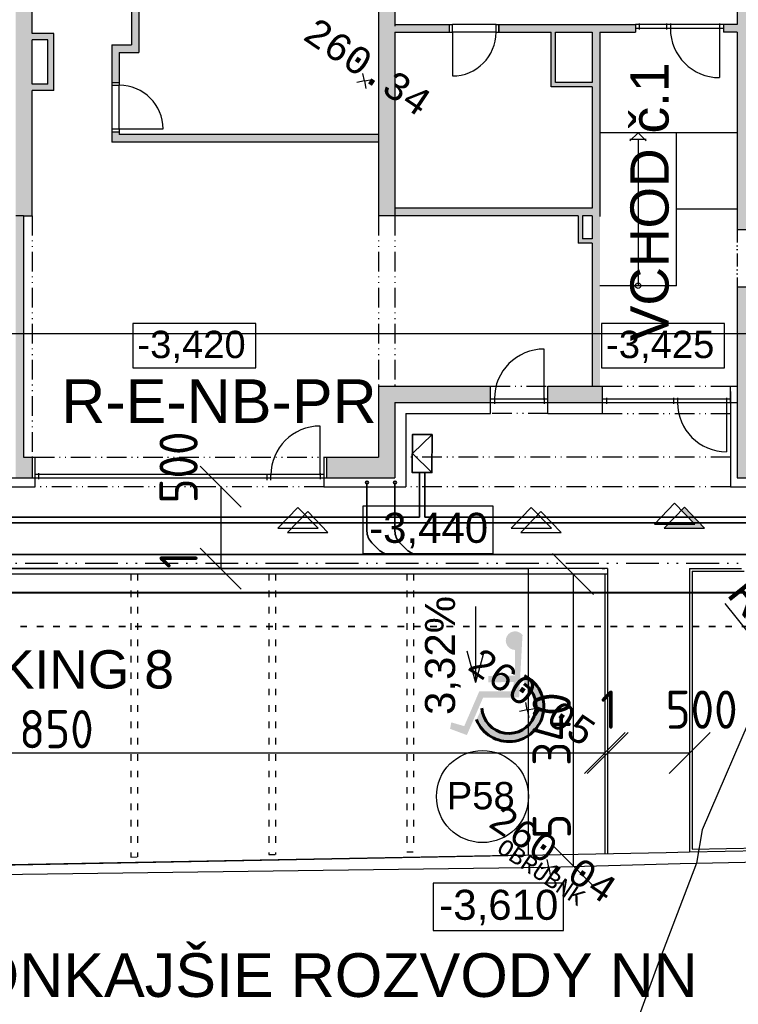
# Model space of a CAD drawing. Extents: x 4743276 to 9726129, y -4307434 to -1665362.
# Tile 69 of 121: x 4855186 to 4868336, y -1843568 to -1825540. Entities that reach past the tile are written whole.
import ezdxf
from ezdxf.enums import TextEntityAlignment as Align

# ---------------------------------------------------------------- set-up
doc = ezdxf.new("R2010")
doc.units = 0
doc.header["$MEASUREMENT"] = 0
doc.linetypes.add('ACAD_ISO03W100', pattern=[30, 12, -18])
doc.linetypes.add('ACAD_ISO12W100', pattern=[22, 12, -3, 0.5, -3, 0.5, -3])
doc.layers.get('0').update_dxf_attribs({"linetype": 'CONTINUOUS'})
doc.layers.get('Defpoints').update_dxf_attribs({"color": 61, "linetype": 'CONTINUOUS'})
for name, color, linetype in [('body', 7, 'CONTINUOUS'), ('DVERE', 47, 'CONTINUOUS'), ('KÓTY', 4, 'CONTINUOUS'), ('MÚRY', 1, 'CONTINUOUS'), ('OKNÁ', 146, 'CONTINUOUS'), ('POZEMOK', 8, 'CONTINUOUS'), ('siete', 6, 'CONTINUOUS'), ('TENKÁ', 7, 'CONTINUOUS'), ('Výšky', 64, 'CONTINUOUS'), ('ZARIADENIE1', 145, 'CONTINUOUS'), ('ZARIADOVACIE', 144, 'CONTINUOUS'), ('ŠRAFY', 82, 'CONTINUOUS'), ('šrafy-múry', 8, 'CONTINUOUS')]:
    doc.layers.add(name, color=color, linetype=linetype)
doc.layers.get('ŠRAFY').off()
doc.styles.add('ARIAL', font='arial.ttf')
doc.styles.add('MONOTXT', font='MONOTXT', dxfattribs={"height": 0.2})
doc.styles.add('styl1', font='arial.ttf')
doc.styles.add('Style-Arial', font='arial.ttf')
doc.styles.add('STYLE1', font='isocp.shx')
doc.dimstyles.new('STANDARD 200', dxfattribs={"dimtxt": 600, "dimasz": 700, "dimexe": 10, "dimexo": 200, "dimgap": 100, "dimtad": 1, "dimdsep": 46, "dimlunit": 6, "dimtxsty": 'Style-Arial', "dimblk": 'ARCHTICK', "dimblk1": 'OBLIQUE', "dimblk2": 'ARCHTICK', "dimcen": 2.5, "dimse1": 1, "dimse2": 1, "dimadec": 0, "dimazin": 0, "dimtfac": 1, "dimtmove": 1, "dimatfit": 3, "dimldrblk": 'OBLIQUE', "dimfxl": 1, "dimtolj": 1, "dimtzin": 0, "dimarcsym": 0})
doc.dimstyles.new('STANDARD 250', dxfattribs={"dimtxt": 700, "dimasz": 750, "dimexe": 10, "dimexo": 200, "dimgap": 100, "dimtad": 1, "dimdsep": 46, "dimlunit": 6, "dimtxsty": 'STYLE1', "dimblk1": 'OBLIQUE', "dimblk2": 'OBLIQUE', "dimsah": 1, "dimcen": 2.5, "dimse1": 1, "dimse2": 1, "dimadec": 0, "dimazin": 0, "dimtfac": 1, "dimtmove": 1, "dimatfit": 3, "dimldrblk": 'OBLIQUE', "dimfxl": 1, "dimtolj": 1, "dimtzin": 0, "dimarcsym": 0})
doc.dimstyles.new('STANDARD s200', dxfattribs={"dimtxt": 600, "dimasz": 600, "dimexe": 10, "dimexo": 200, "dimgap": 100, "dimtad": 1, "dimdsep": 46, "dimlunit": 6, "dimtxsty": 'Style-Arial', "dimblk": 'OPEN30', "dimcen": 2.5, "dimse1": 1, "dimse2": 1, "dimadec": 0, "dimazin": 0, "dimtfac": 1, "dimtmove": 1, "dimatfit": 3, "dimldrblk": 'OBLIQUE', "dimfxl": 1, "dimtolj": 1, "dimtzin": 0, "dimarcsym": 0})

# ---------------------------------------------------------------- blocks, each defined once
blk = doc.blocks.new('_ArchTick')
at = {"color": 0, "linetype": 'ByBlock', "const_width": 0.15}
blk.add_lwpolyline([(-0.5, -0.5), (0.5, 0.5)], dxfattribs=at)
blk = doc.blocks.new('*D41310')
at = {"layer": 'Defpoints', "color": 0}
for p in [(4821644, -1831294), (4821644, -1833931), (4881994, -1833931)]:
    blk.add_point(p, dxfattribs=at)
at = {"layer": 'ZARIADOVACIE', "color": 0, "lineweight": -2}
blk.add_line((4881994, -1831294), (4821644, -1831294), dxfattribs=at)
at = {"layer": 'ZARIADOVACIE', "color": 0, "linetype": 'ByBlock', "lineweight": -2, "xscale": 700, "yscale": 700, "zscale": 700, "rotation": 180}
blk.add_blockref('_ArchTick', (4821644, -1831294), dxfattribs=at)
at = {"layer": 'ZARIADOVACIE', "color": 0, "linetype": 'ByBlock', "lineweight": -2, "xscale": 700, "yscale": 700, "zscale": 700}
blk.add_blockref('_ArchTick', (4881994, -1831294), dxfattribs=at)
at = {"layer": 'ZARIADOVACIE', "color": 0, "insert": (4845998, -1830787), "char_height": 600, "attachment_point": 5, "style": 'Style-Arial'}
blk.add_mtext('\\A1;60ﾠ350', dxfattribs=at)
blk = doc.blocks.new('_OBLIQUE')
at = {"color": 0, "linetype": 'ByBlock'}
blk.add_line((-0.5, -0.5), (0.5, 0.5), dxfattribs=at)
blk = doc.blocks.new('inv')
at = {"layer": 'TENKÁ', "linetype": 'Continuous', "lineweight": 60, "ltscale": 10}
for points in [[(-264025, -1186599), (-264022, -1187066), (-264513, -1187072), (-264512, -1187189), (-264043, -1187185), (-264066, -1187352), (-264676, -1187355), (-264951, -1187992), (-265188, -1187923), (-265210, -1188041), (-264903, -1188156), (-264606, -1187471), (-263947, -1187467), (-263886, -1186340), (-263878, -1186335, 1.715537), (-264016, -1186596)], [(-263850, -1187064), (-263856, -1187216, -1.608628), (-264628, -1187661), (-264727, -1187874, 1.453079)]]:
    blk.add_hatch(color=8, dxfattribs=at).paths.add_polyline_path(points)
at = {"layer": 'TENKÁ', "color": 8, "linetype": 'Continuous', "lineweight": 60, "ltscale": 10}
for centre, radius, start, end in [((-264134, -1187636), 639, 201.8128, 63.6707), ((-264132, -1187629), 497, 183.6812, 56.213)]:
    blk.add_arc(centre, radius, start, end, dxfattribs=at)
blk = doc.blocks.new('po')
at = {"layer": 'šrafy-múry'}
h = blk.add_hatch(color=256, dxfattribs=at)
h.dxf.hatch_style = 1
h.paths.add_polyline_path([(4866100, -1553646), (4866100, -1554436), (4866100, -1554816), (4866100, -1556566), (4865970, -1556566), (4865970, -1556766), (4866100, -1556766), (4866100, -1559816), (4866100, -1559956), (4866100, -1563566), (4866350, -1563566), (4866350, -1561051), (4866350, -1558936), (4866350, -1554441), (4866350, -1553646)])
h.paths.add_polyline_path([(4866161, -1561826), (4866448, -1561826), (4866448, -1562076), (4866161, -1562076)], flags=9)
h.paths.add_polyline_path([(4866155, -1555821), (4866443, -1555821), (4866443, -1556071), (4866155, -1556071)], flags=9)
h = blk.add_hatch(color=256, dxfattribs=at)
h.dxf.hatch_style = 1
h.paths.add_polyline_path([(4852900, -1554816), (4852900, -1557686), (4852900, -1560691), (4852900, -1560831), (4852900, -1563316), (4853040, -1563316), (4853200, -1563316), (4853200, -1560881), (4853200, -1560766), (4853200, -1560096), (4853200, -1559981), (4853200, -1559482), (4853200, -1559203), (4853200, -1558841), (4853200, -1558726), (4853200, -1557826), (4853200, -1557686), (4853200, -1554816)])
h = blk.add_hatch(color=256, dxfattribs=at)
h.dxf.hatch_style = 1
h.paths.add_polyline_path([(4859840, -1557106), (4859840, -1554816), (4859540, -1554816), (4859540, -1557686), (4859540, -1557826), (4859540, -1561826), (4859540, -1561966), (4859540, -1563316), (4859840, -1563316), (4859840, -1563176), (4859840, -1560046), (4859840, -1559796), (4859840, -1557316)])
h = blk.add_hatch(color=256, dxfattribs=at)
h.dxf.hatch_style = 1
h.paths.add_polyline_path([(4854796, -1560876), (4854796, -1560326), (4855156, -1560326), (4855156, -1557826), (4859540, -1557826), (4859540, -1557686), (4853200, -1557686), (4853200, -1557826), (4853600, -1557826), (4853716, -1557826), (4855016, -1557826), (4855016, -1558726), (4855016, -1558841), (4855016, -1560186), (4854656, -1560186), (4854656, -1560876)])
h = blk.add_hatch(color=256, dxfattribs=at)
h.dxf.hatch_style = 1
h.paths.add_polyline_path([(4859840, -1559841), (4859840, -1559956), (4860840, -1559956), (4860840, -1559816), (4859840, -1559816)])
h = blk.add_hatch(color=256, dxfattribs=at)
h.dxf.hatch_style = 1
h.paths.add_polyline_path([(4864240, -1559956), (4864240, -1559886), (4864240, -1559816), (4861740, -1559816), (4861740, -1559956), (4862450, -1559956), (4862530, -1559956), (4863450, -1559956), (4863590, -1559956)])
h = blk.add_hatch(color=256, dxfattribs=at)
h.dxf.hatch_style = 1
h.paths.add_polyline_path([(4865850, -1559956), (4866100, -1559956), (4866100, -1559816), (4865850, -1559816)])
h = blk.add_hatch(color=256, dxfattribs=at)
h.dxf.hatch_style = 1
h.paths.add_polyline_path([(4853200, -1560096), (4853485, -1560096), (4853485, -1560906), (4853200, -1560906), (4853200, -1561021), (4853600, -1561021), (4853600, -1559981), (4853200, -1559981)])
h.paths.add_polyline_path([(4795797, -1560602), (4796228, -1560602), (4796228, -1560802), (4795797, -1560802)], flags=9)
h = blk.add_hatch(color=256, dxfattribs=at)
h.dxf.hatch_style = 1
h.paths.add_polyline_path([(4863590, -1559956), (4863450, -1559956), (4863450, -1560466), (4863450, -1560546), (4863450, -1563176), (4859840, -1563176), (4859840, -1563316), (4863190, -1563316), (4863270, -1563316), (4863450, -1563316), (4863450, -1564011), (4863450, -1564091), (4863450, -1566436), (4863590, -1566436), (4863590, -1565136), (4863590, -1563326), (4863590, -1561686)])
h = blk.add_hatch(color=256, dxfattribs=at)
h.dxf.hatch_style = 1
h.paths.add_polyline_path([(4863450, -1560956), (4863450, -1560876), (4862780, -1560876), (4862780, -1559956), (4862700, -1559956), (4862700, -1560956)])
h = blk.add_hatch(color=256, dxfattribs=at)
h.dxf.hatch_style = 1
h.paths.add_polyline_path([(4854656, -1561966), (4859540, -1561966), (4859540, -1561826), (4854796, -1561826), (4854796, -1561776), (4854656, -1561776)])
h = blk.add_hatch(color=256, dxfattribs=at)
h.dxf.hatch_style = 1
h.paths.add_polyline_path([(4852900, -1567736), (4853040, -1567736), (4853040, -1563316), (4852900, -1563316)])
h = blk.add_hatch(color=256, dxfattribs=at)
h.dxf.hatch_style = 1
h.paths.add_polyline_path([(4863190, -1563816), (4863450, -1563816), (4863450, -1563736), (4863270, -1563736), (4863270, -1563316), (4863190, -1563316)])
h = blk.add_hatch(color=256, dxfattribs=at)
h.dxf.hatch_style = 1
h.paths.add_polyline_path([(4866640, -1567866), (4866350, -1567866), (4866350, -1564616), (4866100, -1564616), (4866100, -1566436), (4866100, -1568116), (4866640, -1568116)])
h = blk.add_hatch(color=256, dxfattribs=at)
h.dxf.hatch_style = 1
h.paths.add_polyline_path([(4861590, -1566436), (4859540, -1566436), (4859540, -1567736), (4859840, -1567736), (4859840, -1566736), (4861590, -1566736)])
h = blk.add_hatch(color=256, dxfattribs=at)
h.dxf.hatch_style = 1
h.paths.add_polyline_path([(4863640, -1566736), (4863640, -1566436), (4863590, -1566436), (4863450, -1566436), (4862640, -1566436), (4862640, -1566736)])
h = blk.add_hatch(color=256, dxfattribs=at)
h.dxf.hatch_style = 1
h.paths.add_polyline_path([(4853200, -1567736), (4853040, -1567736), (4852900, -1567736), (4852900, -1568116), (4853200, -1568116)])
h = blk.add_hatch(color=256, dxfattribs=at)
h.dxf.hatch_style = 1
h.paths.add_polyline_path([(4858590, -1568116), (4859840, -1568116), (4859840, -1567736), (4859540, -1567736), (4858590, -1567736)])
at = {"layer": 'DVERE'}
for p, q in [((4861690, -1559816), (4860890, -1559816)), ((4861690, -1559956), (4860890, -1559956)), ((4860890, -1559956), (4860890, -1560756)), ((4854656, -1560926), (4854656, -1561726)), ((4854796, -1561726), (4854796, -1560926)), ((4854796, -1561726), (4855596, -1561726))]:
    blk.add_line(p, q, dxfattribs=at)
for centre, start, end in [((4860890, -1559956), 270, 0), ((4854796, -1561726), 0, 90)]:
    blk.add_arc(centre, 800, start, end, dxfattribs=at)
at = {"layer": 'MÚRY', "color": 7}
for p, q in [((4859840, -1554816), (4859840, -1559841)), ((4866100, -1556766), (4866100, -1559816)), ((4855156, -1557826), (4855156, -1560326)), ((4859540, -1557826), (4859540, -1561826)), ((4853200, -1559981), (4853200, -1558841)), ((4855016, -1558841), (4855016, -1560186)), ((4859840, -1559816), (4860890, -1559816)), ((4860890, -1559956), (4860890, -1559816)), ((4861690, -1559956), (4861690, -1559816)), ((4861690, -1559816), (4864240, -1559816)), ((4864240, -1559816), (4864240, -1559956)), ((4866100, -1559816), (4865850, -1559816)), ((4865850, -1559816), (4865850, -1559956)), ((4865850, -1559816), (4865850, -1559956)), ((4853200, -1560906), (4853200, -1560096)), ((4853485, -1560906), (4853485, -1560096)), ((4853600, -1561021), (4853600, -1559981)), ((4859840, -1559956), (4859840, -1563176)), ((4859840, -1559956), (4860890, -1559956)), ((4861690, -1559956), (4862700, -1559956)), ((4862700, -1560956), (4862700, -1559956)), ((4862780, -1560876), (4862780, -1559956)), ((4862780, -1559956), (4863450, -1559956)), ((4863450, -1559956), (4863450, -1560876)), ((4863590, -1559956), (4863590, -1563326)), ((4863590, -1559956), (4864240, -1559956)), ((4866100, -1559956), (4865850, -1559956)), ((4866100, -1559956), (4866100, -1563566)), ((4854656, -1560186), (4855016, -1560186)), ((4854656, -1560186), (4854656, -1560926)), ((4854796, -1560326), (4855156, -1560326)), ((4854796, -1560326), (4854796, -1560926)), ((4853200, -1563316), (4853200, -1561021)), ((4854656, -1560926), (4854796, -1560926)), ((4863450, -1560956), (4862700, -1560956)), ((4863450, -1560876), (4862780, -1560876)), ((4863450, -1560956), (4863450, -1563176)), ((4854656, -1561726), (4854656, -1561966)), ((4854656, -1561726), (4854796, -1561726)), ((4854796, -1561726), (4854796, -1561826)), ((4859540, -1561826), (4854796, -1561826)), ((4859540, -1561966), (4854656, -1561966)), ((4859540, -1561966), (4859540, -1563316)), ((4863450, -1563176), (4859840, -1563176)), ((4853040, -1563316), (4853040, -1567736)), ((4853040, -1563316), (4853200, -1563316)), ((4863190, -1563316), (4859540, -1563316)), ((4863190, -1563316), (4863190, -1563816)), ((4863450, -1563316), (4863270, -1563316)), ((4863270, -1563316), (4863270, -1563736)), ((4863450, -1563316), (4863450, -1563736)), ((4866100, -1563566), (4866350, -1563566)), ((4863450, -1563816), (4863190, -1563816)), ((4863450, -1563736), (4863270, -1563736)), ((4863450, -1563816), (4863450, -1566436)), ((4866100, -1564616), (4866350, -1564616)), ((4866100, -1564616), (4866100, -1566436)), ((4859540, -1566436), (4861590, -1566436)), ((4859540, -1566436), (4859540, -1567736)), ((4861590, -1566936), (4861590, -1566436)), ((4862640, -1566436), (4863450, -1566436)), ((4862640, -1566936), (4862640, -1566436)), ((4863590, -1566436), (4863640, -1566436)), ((4863640, -1566936), (4863640, -1566436)), ((4865980, -1566736), (4865980, -1566436)), ((4865980, -1566436), (4866100, -1566436)), ((4865980, -1566536), (4865980, -1568276)), ((4860040, -1566936), (4860040, -1568276)), ((4860040, -1566936), (4861590, -1566936)), ((4862640, -1566936), (4863640, -1566936)), ((4853040, -1567736), (4853250, -1567736)), ((4853250, -1567736), (4853250, -1568276)), ((4858540, -1567736), (4859540, -1567736)), ((4858540, -1567736), (4858540, -1568276)), ((4852150, -1568276), (4853250, -1568276)), ((4858540, -1568276), (4859640, -1568276)), ((4859240, -1568276), (4860040, -1568276)), ((4865980, -1568276), (4870940, -1568276))]:
    blk.add_line(p, q, dxfattribs=at)
at = {"layer": 'MÚRY', "color": 7, "ltscale": 0.25}
for p, q in [((4853600, -1559981), (4853200, -1559981)), ((4853485, -1560096), (4853200, -1560096)), ((4853485, -1560906), (4853200, -1560906)), ((4853600, -1561021), (4853200, -1561021))]:
    blk.add_line(p, q, dxfattribs=at)
at = {"layer": 'OKNÁ', "ltscale": 0.25}
for p, q in [((4865850, -1559816), (4864240, -1559816)), ((4865850, -1559886), (4864240, -1559886)), ((4864310, -1559796), (4864310, -1559906)), ((4864810, -1559796), (4864810, -1559906)), ((4864880, -1559796), (4864880, -1559906)), ((4865780, -1559796), (4865780, -1559906)), ((4865780, -1559886), (4865780, -1560786)), ((4862570, -1566686), (4862570, -1565756)), ((4862570, -1566666), (4862570, -1566556)), ((4862570, -1566666), (4862570, -1566556)), ((4861590, -1566666), (4862640, -1566666)), ((4861590, -1566736), (4862640, -1566736)), ((4861660, -1566646), (4861660, -1566756)), ((4862570, -1566646), (4862570, -1566756)), ((4863640, -1566666), (4865980, -1566666)), ((4863640, -1566736), (4865980, -1566736)), ((4863710, -1566646), (4863710, -1566756)), ((4864940, -1566646), (4864940, -1566756)), ((4865010, -1566646), (4865010, -1566756)), ((4865910, -1566646), (4865910, -1566756)), ((4865910, -1566736), (4865910, -1567636)), ((4858470, -1568066), (4858470, -1567166)), ((4853250, -1568046), (4858540, -1568046)), ((4853320, -1568026), (4853320, -1568136)), ((4857500, -1568156), (4857500, -1568046)), ((4857570, -1568156), (4857570, -1568046)), ((4858470, -1568046), (4858470, -1567936)), ((4858470, -1568046), (4858470, -1567936)), ((4858470, -1568026), (4858470, -1568136)), ((4853250, -1568116), (4858540, -1568116))]:
    blk.add_line(p, q, dxfattribs=at)
for centre, radius, start, end in [((4865780, -1559886), 900, 180, 270), ((4862570, -1566666), 910, 90, 180), ((4865910, -1566736), 900, 180, 270), ((4858470, -1568066), 900, 90, 180)]:
    blk.add_arc(centre, radius, start, end, dxfattribs=at)
at = {"layer": 'POZEMOK'}
for p, q in [((4864290, -1561796), (4864140, -1561946)), ((4864140, -1561916), (4864440, -1561916)), ((4864440, -1561946), (4864290, -1561796)), ((4864290, -1561916), (4864290, -1564596))]:
    blk.add_line(p, q, dxfattribs=at)
blk.add_circle((4864290, -1564596), 50, dxfattribs=at)
at = {"layer": 'TENKÁ'}
for p, q in [((4860840, -1559956), (4860840, -1559816)), ((4861740, -1559956), (4861740, -1559816)), ((4854656, -1560876), (4854796, -1560876)), ((4854656, -1561776), (4854796, -1561776)), ((4859540, -1561826), (4859540, -1561966)), ((4866100, -1561796), (4863590, -1561796)), ((4864690, -1561796), (4863590, -1561796)), ((4864990, -1564596), (4864990, -1561796)), ((4859840, -1563176), (4859840, -1563316)), ((4853040, -1563316), (4852900, -1563316)), ((4866100, -1563196), (4864990, -1563196)), ((4864990, -1564596), (4863590, -1564596)), ((4863450, -1566436), (4863590, -1566436)), ((4866100, -1566436), (4866100, -1568116)), ((4859840, -1566736), (4861590, -1566736)), ((4859840, -1566736), (4859840, -1568116)), ((4862640, -1566736), (4863640, -1566736)), ((4865980, -1566736), (4866100, -1566736)), ((4853200, -1567736), (4853200, -1568116)), ((4858590, -1567736), (4858590, -1568116)), ((4852150, -1568116), (4853250, -1568116)), ((4858540, -1568116), (4859840, -1568116)), ((4866100, -1568116), (4870940, -1568116))]:
    blk.add_line(p, q, dxfattribs=at)
at = {"layer": 'TENKÁ', "ltscale": 0.25}
blk.add_line((4861740, -1559816), (4861740, -1559956), dxfattribs=at)
at = {"layer": 'TENKÁ', "linetype": 'ACAD_ISO12W100', "ltscale": 30}
for p, q in [((4853200, -1563316), (4853200, -1567736)), ((4859540, -1563316), (4859540, -1566436)), ((4859840, -1563316), (4859840, -1566436)), ((4861590, -1566436), (4862640, -1566436)), ((4863640, -1566436), (4865980, -1566436)), ((4862640, -1566936), (4861590, -1566936)), ((4863640, -1566936), (4865980, -1566936)), ((4853250, -1567736), (4858540, -1567736)), ((4865980, -1567736), (4860040, -1567736)), ((4858540, -1568276), (4853250, -1568276)), ((4865980, -1568276), (4860040, -1568276))]:
    blk.add_line(p, q, dxfattribs=at)
at = {"layer": 'TENKÁ', "linetype": 'ACAD_ISO12W100', "ltscale": 20}
blk.add_line((4866100, -1563566), (4866100, -1564616), dxfattribs=at)
at = {"layer": 'TENKÁ', "linetype": 'ACAD_ISO12W100', "ltscale": 50}
blk.add_line((4817870, -1569676), (4866640, -1569676), dxfattribs=at)
at = {"layer": 'TENKÁ'}
for points in [[(4857296, -1565289), (4855042, -1565289), (4855042, -1566097), (4857296, -1566097)], [(4865872, -1565289), (4863617, -1565289), (4863617, -1566097), (4865872, -1566097)]]:
    blk.add_lwpolyline(points, close=True, dxfattribs=at)
at = {"layer": 'TENKÁ', "ltscale": 0.25, "style": 'ARIAL'}
for s, p in [('-3,420', (4855128, -1565921)), ('-3,425', (4863704, -1565921))]:
    blk.add_text(s, height=500, dxfattribs=at).set_placement(p)
blk = doc.blocks.new('*D42113')
at = {"layer": 'Defpoints', "color": 0}
for p in [(4836044, -1835591), (4865894, -1835591), (4865894, -1838966)]:
    blk.add_point(p, dxfattribs=at)
at = {"layer": 'KÓTY', "color": 0, "lineweight": -2}
blk.add_line((4836044, -1838966), (4865894, -1838966), dxfattribs=at)
at = {"layer": 'KÓTY', "color": 0, "linetype": 'ByBlock', "lineweight": -2, "xscale": 750, "yscale": 750, "zscale": 750, "rotation": 180}
blk.add_blockref('_OBLIQUE', (4836044, -1838966), dxfattribs=at)
at = {"layer": 'KÓTY', "color": 0, "linetype": 'ByBlock', "lineweight": -2, "xscale": 750, "yscale": 750, "zscale": 750}
blk.add_blockref('_OBLIQUE', (4865894, -1838966), dxfattribs=at)
at = {"layer": 'KÓTY', "color": 0, "insert": (4854973, -1838531), "char_height": 700, "attachment_point": 5, "style": 'STYLE1'}
blk.add_mtext('\\A1;29ﾠ850', dxfattribs=at)
blk = doc.blocks.new('*D42114')
at = {"layer": 'Defpoints', "color": 0}
for p in [(4865944, -1838966), (4867444, -1838966), (4867444, -1838966)]:
    blk.add_point(p, dxfattribs=at)
at = {"layer": 'KÓTY', "color": 0, "lineweight": -2}
blk.add_line((4865944, -1838966), (4867444, -1838966), dxfattribs=at)
at = {"layer": 'KÓTY', "color": 0, "linetype": 'ByBlock', "lineweight": -2, "xscale": 750, "yscale": 750, "zscale": 750, "rotation": 180}
blk.add_blockref('_OBLIQUE', (4865944, -1838966), dxfattribs=at)
at = {"layer": 'KÓTY', "color": 0, "linetype": 'ByBlock', "lineweight": -2, "xscale": 750, "yscale": 750, "zscale": 750}
blk.add_blockref('_OBLIQUE', (4867444, -1838966), dxfattribs=at)
at = {"layer": 'KÓTY', "color": 0, "insert": (4867068, -1838173), "char_height": 700, "attachment_point": 5, "style": 'STYLE1'}
blk.add_mtext('\\A1;1ﾠ500', dxfattribs=at)
blk = doc.blocks.new('*D42116')
at = {"layer": 'Defpoints', "color": 0}
for p in [(4865894, -1835691), (4865313, -1841031), (4865894, -1841031)]:
    blk.add_point(p, dxfattribs=at)
at = {"layer": 'KÓTY', "color": 0, "lineweight": -2}
blk.add_line((4865313, -1835691), (4865313, -1841031), dxfattribs=at)
at = {"layer": 'KÓTY', "color": 0, "linetype": 'ByBlock', "lineweight": -2, "xscale": 750, "yscale": 750, "zscale": 750}
for p, rotation in [((4865313, -1835691), 90), ((4865313, -1841031), 270)]:
    blk.add_blockref('_OBLIQUE', p, dxfattribs=dict(at, rotation=rotation))
at = {"layer": 'KÓTY', "color": 0, "insert": (4864922, -1839196), "char_height": 700, "attachment_point": 5, "rotation": 90, "style": 'STYLE1'}
blk.add_mtext('\\A1;5ﾠ340', dxfattribs=at)
blk = doc.blocks.new('*D42117')
at = {"layer": 'Defpoints', "color": 0}
for p in [(4849074, -1834091), (4849074, -1835591), (4858866, -1835591)]:
    blk.add_point(p, dxfattribs=at)
at = {"layer": 'KÓTY', "color": 0, "lineweight": -2}
blk.add_line((4858866, -1834091), (4858866, -1835591), dxfattribs=at)
at = {"layer": 'KÓTY', "color": 0, "linetype": 'ByBlock', "lineweight": -2, "xscale": 750, "yscale": 750, "zscale": 750}
for p, rotation in [((4858866, -1834091), 90), ((4858866, -1835591), 270)]:
    blk.add_blockref('_OBLIQUE', p, dxfattribs=dict(at, rotation=rotation))
at = {"layer": 'KÓTY', "color": 0, "insert": (4858094, -1834336), "char_height": 700, "attachment_point": 5, "rotation": 90, "style": 'STYLE1'}
blk.add_mtext('\\A1;1ﾠ500', dxfattribs=at)
blk = doc.blocks.new('_Open30')
at = {"color": 0, "linetype": 'ByBlock', "lineweight": -2, "transparency": 16777216}
for p, q in [((-1, 0.2679), (0, 0)), ((0, 0), (-1, -0.2679)), ((0, 0), (-1, 0))]:
    blk.add_line(p, q, dxfattribs=at)
blk = doc.blocks.new('*D42118')
at = {"layer": 'Defpoints', "color": 0}
for p in [(4867104, -1834994), (4870858, -1839674)]:
    blk.add_point(p, dxfattribs=at)
at = {"layer": 'KÓTY', "color": 0, "lineweight": -2}
blk.add_line((4870483, -1839206), (4868096, -1836230), dxfattribs=at)
at = {"layer": 'KÓTY', "color": 0, "linetype": 'ByBlock', "lineweight": -2, "xscale": 600, "yscale": 600, "zscale": 600, "rotation": 308.7343241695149}
blk.add_blockref('_Open30', (4870858, -1839674), dxfattribs=at)
at = {"layer": 'KÓTY', "color": 0, "insert": (4869346, -1837139), "char_height": 600, "attachment_point": 5, "rotation": 308.7343, "style": 'Style-Arial'}
blk.add_mtext('\\A1;R6ﾠ000', dxfattribs=at)

msp = doc.modelspace()

# ---------------------------------------------------------------- hatches: boundary and pattern name
at = {"layer": 'TENKÁ', "ltscale": 0.25}
msp.add_hatch(color=256, dxfattribs=at).paths.add_polyline_path([(4867054.033, -1834775.826), (4866980.734, -1834851.913), (4867719.552, -1834851.913), (4867350.143, -1834468.449), (4867297.337, -1834523.264), (4867540.642, -1834775.826)])

# ---------------------------------------------------------------- linework, layer by layer
at = {"layer": 'body', "color": 1, "linetype": 'Continuous'}
for p, q in [((4861494.478, -1826661.928), (4861467.493, -1826523.105)), ((4861494.478, -1826661.928), (4861355.655, -1826688.912)), ((4861494.478, -1826661.928), (4861633.301, -1826634.943)), ((4861494.478, -1826661.928), (4861521.462, -1826800.751)), ((4864474.203, -1838177.982), (4864447.219, -1838039.159)), ((4864474.203, -1838177.982), (4864335.38, -1838204.966)), ((4864474.203, -1838177.982), (4864613.026, -1838150.997)), ((4864474.203, -1838177.982), (4864501.188, -1838316.805)), ((4864867.719, -1841058.492), (4864840.734, -1840919.669)), ((4864867.719, -1841058.492), (4864728.896, -1841085.476)), ((4864867.719, -1841058.492), (4865006.542, -1841031.507)), ((4864867.719, -1841058.492), (4864894.703, -1841197.315))]:
    msp.add_line(p, q, dxfattribs=at)
at = {"layer": 'KÓTY'}
for p in [(4863527, -1836286.5), (4863366.5, -1837097), (4863687.5, -1837097)]:
    msp.add_line(p, (4863527, -1837673.5), dxfattribs=at)
for points in [[(4863852.5, -1834445), (4861465.974, -1834445), (4861465.974, -1835313.5), (4863852.5, -1835313.5)], [(4865136.5, -1841347), (4862749.974, -1841347), (4862749.974, -1842215.5), (4865136.5, -1842215.5)]]:
    msp.add_lwpolyline(points, close=True, dxfattribs=at)
at = {"layer": 'POZEMOK'}
for p, q in [((4849333.799, -1841122.468), (4867013.799, -1840786.695)), ((4867013.799, -1840786.695), (4867443.799, -1840778.529))]:
    msp.add_line(p, q, dxfattribs=at)
at = {"layer": 'siete', "lineweight": 35}
for p, q in [((4862371.369, -1833484.356), (4862731.579, -1833137.001)), ((4862730.842, -1833832.474), (4862371.369, -1833484.356)), ((4862500.921, -1833832.283), (4862500.921, -1834650.759)), ((4862600.921, -1833832.23), (4862600.921, -1834650.759)), ((4862500.921, -1834650.759), (4834062.821, -1834650.759)), ((4870971.061, -1834650.759), (4862600.921, -1834650.759)), ((4871071.061, -1834750.759), (4840723.588, -1834750.759))]:
    msp.add_line(p, q, dxfattribs=at)
at = {"layer": 'siete', "color": 55, "lineweight": 35, "ltscale": 0.8}
for p, q in [((4861541.299, -1834040.548), (4861541.299, -1834906.284)), ((4862053.799, -1834040.548), (4862053.799, -1834906.284)), ((4861753.431, -1835242.68), (4861629.167, -1835118.416)), ((4862265.931, -1835242.68), (4862141.667, -1835118.416)), ((4821568.063, -1835330.548), (4881646.37, -1835330.548))]:
    msp.add_line(p, q, dxfattribs=at)
at = {"layer": 'siete', "color": 5, "lineweight": 40, "ltscale": 50}
msp.add_line((4821943.799, -1836030.548), (4886791.965, -1836030.548), dxfattribs=at)
at = {"layer": 'siete', "linetype": 'ACAD_ISO03W100', "lineweight": 35, "ltscale": 10}
msp.add_line((4840499.38, -1836648.273), (4882741.028, -1836648.273), dxfattribs=at)
at = {"layer": 'siete', "lineweight": 35}
msp.add_lwpolyline([(4862731.579, -1833137.001), (4862371.738, -1833136.619), (4862371, -1833832.092), (4862730.842, -1833832.474)], close=True, dxfattribs=at)
at = {"layer": 'siete', "color": 55, "lineweight": 35, "ltscale": 0.8}
for centre in [(4861541.299, -1834015.548), (4862053.799, -1834015.548)]:
    msp.add_circle(centre, 25, dxfattribs=at)
for centre, start, end in [((4861841.299, -1834906.284), 180, 225), ((4862353.799, -1834906.284), 180, 225), ((4861965.563, -1835030.548), 225, 270), ((4862478.063, -1835030.548), 225, 270)]:
    msp.add_arc(centre, 300, start, end, dxfattribs=at)
at = {"layer": 'TENKÁ', "ltscale": 0.25}
for p, q in [((4860278.499, -1834468.921), (4859909.09, -1834852.385)), ((4860278.499, -1834468.921), (4860647.908, -1834852.385)), ((4864546.795, -1834468.921), (4864177.386, -1834852.385)), ((4864546.795, -1834468.921), (4864916.205, -1834852.385)), ((4867171.233, -1834392.362), (4866801.824, -1834775.826)), ((4867350.143, -1834468.449), (4866980.734, -1834851.913)), ((4867171.233, -1834392.362), (4867540.642, -1834775.826)), ((4867350.143, -1834468.449), (4867719.552, -1834851.913)), ((4860457.409, -1834545.008), (4860088, -1834928.472)), ((4860457.409, -1834545.008), (4860826.818, -1834928.472)), ((4864725.706, -1834545.008), (4864356.297, -1834928.472)), ((4864725.706, -1834545.008), (4865095.115, -1834928.472)), ((4859909.09, -1834852.385), (4860647.908, -1834852.385)), ((4864177.386, -1834852.385), (4864916.205, -1834852.385)), ((4866801.824, -1834775.826), (4867540.642, -1834775.826)), ((4866980.734, -1834851.913), (4867719.552, -1834851.913)), ((4860088, -1834928.472), (4860826.818, -1834928.472)), ((4864356.297, -1834928.472), (4865095.115, -1834928.472))]:
    msp.add_line(p, q, dxfattribs=at)
at = {"layer": 'TENKÁ'}
for p, q in [((4865943.799, -1835590.548), (4841383.799, -1835590.548)), ((4865943.799, -1835690.548), (4849183.799, -1835690.548)), ((4865843.799, -1835590.548), (4865893.799, -1835590.548)), ((4865893.799, -1835690.548), (4865893.799, -1840807.966)), ((4865943.799, -1835590.548), (4865943.799, -1840807.016)), ((4867443.799, -1835590.548), (4867443.799, -1840778.529)), ((4867443.799, -1835590.548), (4868393.799, -1835590.548)), ((4867493.799, -1835640.548), (4867493.799, -1840727.57)), ((4867493.799, -1835640.548), (4868443.799, -1835640.548)), ((4867443.799, -1840778.529), (4868785.939, -1840753.039)), ((4867493.799, -1840727.57), (4868771.413, -1840703.306))]:
    msp.add_line(p, q, dxfattribs=at)
at = {"layer": 'TENKÁ', "linetype": 'ACAD_ISO03W100', "ltscale": 10}
for p, q in [((4857218.799, -1835690.548), (4857218.799, -1840872.701)), ((4857343.799, -1835690.548), (4857343.799, -1840870.327)), ((4859743.799, -1835690.548), (4859743.799, -1840824.747)), ((4859868.799, -1835690.548), (4859868.799, -1840822.373)), ((4862268.799, -1835690.548), (4862268.799, -1840776.793)), ((4862393.799, -1835690.548), (4862393.799, -1840774.419)), ((4862268.799, -1840776.793), (4862393.799, -1840774.419)), ((4857218.799, -1840872.701), (4857343.799, -1840870.327)), ((4859743.799, -1840824.747), (4859868.799, -1840822.373))]:
    msp.add_line(p, q, dxfattribs=at)
at = {"layer": 'TENKÁ', "color": 7, "linetype": 'Continuous'}
for p, q in [((4867271.399, -1840991.323), (4880151.369, -1840690.657)), ((4864867.719, -1841058.492), (4867271.399, -1840991.323)), ((4853441.033, -1841207.192), (4864867.719, -1841058.492))]:
    msp.add_line(p, q, dxfattribs=at)
at = {"layer": 'TENKÁ'}
msp.add_circle((4863655.339, -1839764.001), 842.959, dxfattribs=at)
at = {"layer": 'Výšky', "color": 1, "linetype": 'Continuous'}
msp.add_lwpolyline([(4888586.458, -1809121.882), (4887572.627, -1813344.939), (4887386.89, -1820301.363), (4887069.165, -1825559.666), (4886852.881, -1826315.252), (4885801.104, -1827507.599), (4883424.965, -1828746.722), (4876069.129, -1831538.717), (4873156.655, -1833351.77), (4871461.12, -1834773.008), (4868670.356, -1838063.945), (4867672.435, -1840371.403), (4867570.113, -1840982.693), (4866832.383, -1842920.777), (4865903.153, -1845462.917), (4866149.873, -1846605.854), (4867277.64, -1846956.428), (4867811.898, -1847147.919), (4869396.719, -1848682.495), (4876549.811, -1849120.301)], dxfattribs=at)
at = {"layer": 'ZARIADENIE1'}
msp.add_lwpolyline([(4836673.799, -1841362.912), (4836673.799, -1835590.548), (4849073.799, -1835590.548), (4864493.799, -1835590.548), (4864493.799, -1840834.554), (4852393.799, -1841064.353), (4842793.799, -1841246.674), (4836773.799, -1841361.003)], close=True, dxfattribs=at)

# ---------------------------------------------------------------- block references
at = {"layer": 'TENKÁ'}
msp.add_blockref('po', (2213.299, -265814.857), dxfattribs=at)
at = {"layer": 'ŠRAFY'}
msp.add_blockref('inv', (5128272.207, -650482.889), dxfattribs=at)

# ---------------------------------------------------------------- texts
at = {"color": 2, "linetype": 'Continuous', "style": 'MONOTXT'}
msp.add_text('OBRUBNK', height=300, rotation=326, dxfattribs=at).set_placement((4864813.002, -1841021.585), align=Align.TOP_CENTER)
at = {"layer": 'KÓTY', "style": 'ARIAL'}
for s, p in [('-3,440', (4861580.683, -1835118.916)), ('-3,610', (4862864.683, -1842020.916))]:
    msp.add_text(s, height=550, dxfattribs=at).set_placement(p)
at = {"layer": 'KÓTY', "style": 'Style-Arial'}
msp.add_text('3,32%', height=550, rotation=90, dxfattribs=at).set_placement((4862602.804, -1837180.91), align=Align.TOP_CENTER)
at = {"layer": 'siete', "lineweight": 35, "ltscale": 0.25, "style": 'styl1'}
msp.add_text('R-E-NB-PR', height=800, dxfattribs=at).set_placement((4855945.701, -1832924.67))
at = {"layer": 'TENKÁ', "style": 'Style-Arial'}
msp.add_text('VCHOD č.1', height=700, rotation=90, dxfattribs=at).set_placement((4866361.623, -1828873.859), align=Align.TOP_CENTER)
msp.add_text('PARKING 8', height=700, dxfattribs=at).set_placement((4855401.068, -1837085.964), align=Align.TOP_CENTER)
msp.add_text('P58', height=500, dxfattribs=at).set_placement((4863002, -1839997.5))
at = {"layer": 'TENKÁ', "color": 30, "lineweight": 35, "ltscale": 0.25, "style": 'styl1'}
msp.add_text('SO 304 VONKAJŠIE ROZVODY NN', height=800, dxfattribs=at).set_placement((4849462.56, -1843433.502))
at = {"layer": 'Výšky', "linetype": 'Continuous', "style": 'MONOTXT'}
for s, p in [('260.34', (4861415.719, -1826608.804)), ('260.05', (4864425.29, -1838144.989)), ('260.04', (4864808.857, -1841018.789))]:
    msp.add_text(s, height=500, rotation=326, dxfattribs=at).set_placement(p, align=Align.CENTER)

# ---------------------------------------------------------------- dimensions: what is measured, and where the dimension line sits
at = {"layer": 'KÓTY'}
for base, p1, p2, picture, middle in [((4858866, -1835590.548), (4849073.799, -1834090.548), (4849073.799, -1835590.548), '*D42117', (4858544, -1834335.5)), ((4865313, -1841030.548), (4865893.799, -1835690.548), (4865893.799, -1841030.548), '*D42116', (4865372, -1839196))]:
    dim = msp.add_linear_dim(base=base, p1=p1, p2=p2, angle=90, dimstyle='STANDARD 250', override={"dimtxsty": 'STYLE1', "dimldrblk": 'OBLIQUE'}, dxfattribs=at)
    dim.commit()
    dim.dimension.update_dxf_attribs({"geometry": picture, "text_midpoint": middle, "dimtype": 160})
dim = msp.add_radius_dim(center=(4867103.799, -1834993.664), mpoint=(4870858.059, -1839673.998), dimstyle='STANDARD s200', override={"dimtxsty": 'Style-Arial', "dimldrblk": 'OBLIQUE'}, dxfattribs=at)
dim.commit()
dim.dimension.update_dxf_attribs({"geometry": '*D42118', "text_midpoint": (4869028.818, -1837393.532), "dimtype": 164})
for base, p1, p2, picture, middle in [((4865893.799, -1838965.5), (4836043.799, -1835590.548), (4865893.799, -1835590.548), '*D42113', (4854973, -1838981)), ((4867443.799, -1838965.5), (4865943.799, -1838965.5), (4867443.799, -1838965.5), '*D42114', (4867068.5, -1838623.5))]:
    dim = msp.add_linear_dim(base=base, p1=p1, p2=p2, dimstyle='STANDARD 250', override={"dimtxsty": 'STYLE1', "dimldrblk": 'OBLIQUE'}, dxfattribs=at)
    dim.commit()
    dim.dimension.update_dxf_attribs({"geometry": picture, "text_midpoint": middle, "dimtype": 160})
at = {"layer": 'ZARIADOVACIE', "color": 7}
dim = msp.add_linear_dim(base=(4821643.799, -1831294.5), p1=(4881993.799, -1833930.548), p2=(4821643.799, -1833930.548), dimstyle='STANDARD 200', override={"dimtxsty": 'Style-Arial', "dimldrblk": 'OBLIQUE'}, dxfattribs=at)
dim.commit()
dim.dimension.update_dxf_attribs({"geometry": '*D41310', "text_midpoint": (4845998.5, -1831193.5), "dimtype": 160})

doc.saveas('drawing.dxf')
